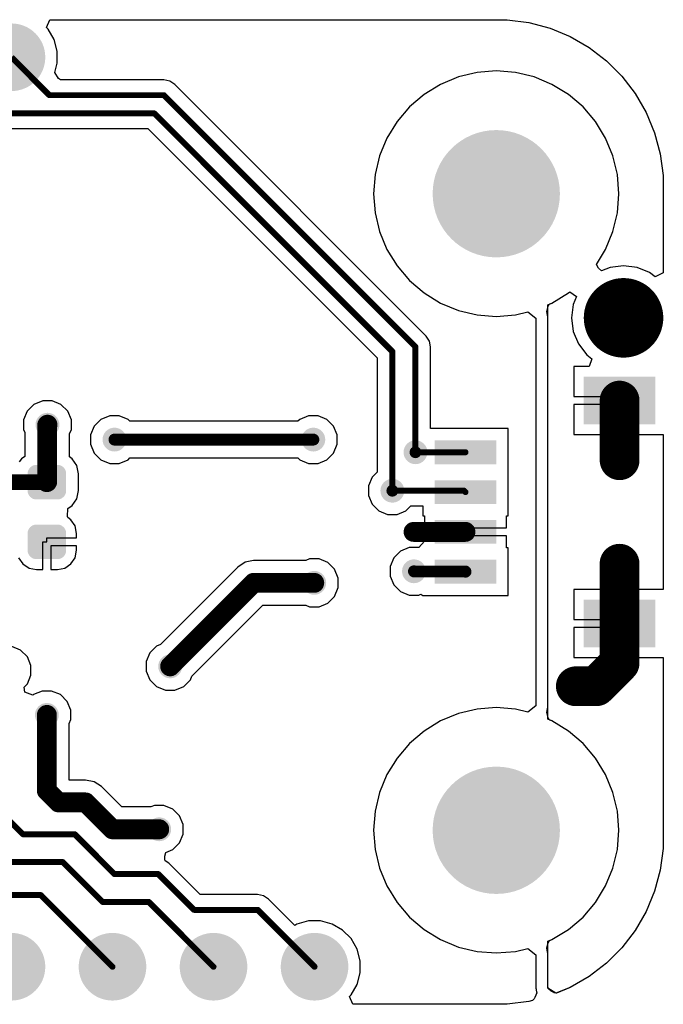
# Model space of a CAD drawing. Header units: inches. Extents: x 0.3 to 40.7, y 0.3 to 25.1.
# Tile 3 of 3: x 24.5 to 40.7, y 0.3 to 25.1. Entities that reach past the tile are written whole.
import ezdxf

# ---------------------------------------------------------------- set-up
doc = ezdxf.new("R2010")
doc.units = ezdxf.units.IN
for name, color, linetype in [('Pad Holes', 156, 'Continuous'), ('TOP', 1, 'Continuous'), ('Via Holes', 16, 'Continuous')]:
    doc.layers.add(name, color=color, linetype=linetype)

# ---------------------------------------------------------------- blocks, each defined once
blk = doc.blocks.new('CAP_0603_1410')
at = {"layer": 'TOP'}
h = blk.add_hatch(color=1, dxfattribs=at)
edge = h.paths.add_edge_path()
edge.add_arc((-0.537, -0.263), 0.222, 270, 360)
edge.add_line((-0.315, -0.263), (-0.315, 0.263))
edge.add_arc((-0.537, 0.263), 0.222, 0, 90)
edge.add_line((-0.537, 0.485), (-0.963, 0.485))
edge.add_arc((-0.963, 0.263), 0.222, 90, 180)
edge.add_line((-1.185, 0.263), (-1.185, -0.263))
edge.add_arc((-0.963, -0.263), 0.222, 180, 270)
edge.add_line((-0.963, -0.485), (-0.537, -0.485))
h = blk.add_hatch(color=1, dxfattribs=at)
edge = h.paths.add_edge_path()
edge.add_arc((0.537, 0.263), 0.222, 90, 180)
edge.add_line((0.315, 0.263), (0.315, -0.263))
edge.add_arc((0.537, -0.263), 0.222, 180, 270)
edge.add_line((0.537, -0.485), (0.963, -0.485))
edge.add_arc((0.963, -0.263), 0.222, 270, 360)
edge.add_line((1.185, -0.263), (1.185, 0.263))
edge.add_arc((0.963, 0.263), 0.222, 0, 90)
edge.add_line((0.963, 0.485), (0.537, 0.485))
blk = doc.blocks.new('F_____________1___F_________1_1414')
at = {"layer": 'TOP'}
h = blk.add_hatch(color=1, dxfattribs=at)
edge = h.paths.add_edge_path()
edge.add_arc((0, 0), 0.5, 0, 360)
for points, const_width in [([(0.5, 0, 1), (-0.5, 0, 1)], 1), ([(-0.75, 0, 1), (-0.25, 0, 1)], 0.5), ([(0.25, 0, 1), (0.75, 0, 1)], 0.5)]:
    blk.add_lwpolyline(points, format="xyb", close=True, dxfattribs=dict(at, const_width=const_width))
blk = doc.blocks.new('SM04B_SRSS_TB_LF__SN__F_________1_1416')
at = {"layer": 'TOP'}
for points in [[(-3.4, 2.838), (-2.2, 2.838), (-2.2, 1.038), (-3.4, 1.038)], [(2.2, 2.838), (3.4, 2.838), (3.4, 1.038), (2.2, 1.038)], [(-1.8, -1.162), (-1.2, -1.162), (-1.2, -2.712), (-1.8, -2.712)], [(-0.8, -1.162), (-0.2, -1.162), (-0.2, -2.712), (-0.8, -2.712)], [(0.2, -1.162), (0.8, -1.162), (0.8, -2.712), (0.2, -2.712)], [(1.2, -1.162), (1.8, -1.162), (1.8, -2.712), (1.2, -2.712)]]:
    blk.add_hatch(color=1, dxfattribs=at).paths.add_polyline_path(points)
blk = doc.blocks.new('PIN_HEADER_2_54___VERT__1_10POS_1433')
at = {"layer": 'Pad Holes'}
h = blk.add_hatch(color=7, dxfattribs=at)
edge = h.paths.add_edge_path()
edge.add_arc((-11.43, 0), 0.5, 0, 360)
h = blk.add_hatch(color=7, dxfattribs=at)
edge = h.paths.add_edge_path()
edge.add_arc((-8.89, 0), 0.5, 0, 360)
h = blk.add_hatch(color=7, dxfattribs=at)
edge = h.paths.add_edge_path()
edge.add_arc((-6.35, 0), 0.5, 0, 360)
h = blk.add_hatch(color=7, dxfattribs=at)
edge = h.paths.add_edge_path()
edge.add_arc((-3.81, 0), 0.5, 0, 360)
h = blk.add_hatch(color=7, dxfattribs=at)
edge = h.paths.add_edge_path()
edge.add_arc((-1.27, 0), 0.5, 0, 360)
h = blk.add_hatch(color=7, dxfattribs=at)
edge = h.paths.add_edge_path()
edge.add_arc((1.27, 0), 0.5, 0, 360)
h = blk.add_hatch(color=7, dxfattribs=at)
edge = h.paths.add_edge_path()
edge.add_arc((3.81, 0), 0.5, 0, 360)
h = blk.add_hatch(color=7, dxfattribs=at)
edge = h.paths.add_edge_path()
edge.add_arc((6.35, 0), 0.5, 0, 360)
h = blk.add_hatch(color=7, dxfattribs=at)
edge = h.paths.add_edge_path()
edge.add_arc((8.89, 0), 0.5, 0, 360)
h = blk.add_hatch(color=7, dxfattribs=at)
edge = h.paths.add_edge_path()
edge.add_arc((11.43, 0), 0.5, 0, 360)
at = {"layer": 'TOP'}
h = blk.add_hatch(color=1, dxfattribs=at)
edge = h.paths.add_edge_path()
edge.add_arc((-11.43, 0), 0.85, 0, 360)
h = blk.add_hatch(color=1, dxfattribs=at)
edge = h.paths.add_edge_path()
edge.add_arc((-8.89, 0), 0.85, 0, 360)
h = blk.add_hatch(color=1, dxfattribs=at)
edge = h.paths.add_edge_path()
edge.add_arc((-6.35, 0), 0.85, 0, 360)
h = blk.add_hatch(color=1, dxfattribs=at)
edge = h.paths.add_edge_path()
edge.add_arc((-3.81, 0), 0.85, 0, 360)
h = blk.add_hatch(color=1, dxfattribs=at)
edge = h.paths.add_edge_path()
edge.add_arc((-1.27, 0), 0.85, 0, 360)
h = blk.add_hatch(color=1, dxfattribs=at)
edge = h.paths.add_edge_path()
edge.add_arc((1.27, 0), 0.85, 0, 360)
h = blk.add_hatch(color=1, dxfattribs=at)
edge = h.paths.add_edge_path()
edge.add_arc((3.81, 0), 0.85, 0, 360)
h = blk.add_hatch(color=1, dxfattribs=at)
edge = h.paths.add_edge_path()
edge.add_arc((6.35, 0), 0.85, 0, 360)
h = blk.add_hatch(color=1, dxfattribs=at)
edge = h.paths.add_edge_path()
edge.add_arc((8.89, 0), 0.85, 0, 360)
h = blk.add_hatch(color=1, dxfattribs=at)
edge = h.paths.add_edge_path()
edge.add_arc((11.43, 0), 0.85, 0, 360)
blk = doc.blocks.new('PIN_HEADER_2_54___VERT__1_4POS_F_________1_1434')
at = {"layer": 'Pad Holes'}
h = blk.add_hatch(color=7, dxfattribs=at)
edge = h.paths.add_edge_path()
edge.add_arc((-3.81, 0), 0.5, 0, 360)
h = blk.add_hatch(color=7, dxfattribs=at)
edge = h.paths.add_edge_path()
edge.add_arc((-1.27, 0), 0.5, 0, 360)
h = blk.add_hatch(color=7, dxfattribs=at)
edge = h.paths.add_edge_path()
edge.add_arc((1.27, 0), 0.5, 0, 360)
h = blk.add_hatch(color=7, dxfattribs=at)
edge = h.paths.add_edge_path()
edge.add_arc((3.81, 0), 0.5, 0, 360)
at = {"layer": 'TOP'}
h = blk.add_hatch(color=1, dxfattribs=at)
edge = h.paths.add_edge_path()
edge.add_arc((-3.81, 0), 0.85, 0, 360)
h = blk.add_hatch(color=1, dxfattribs=at)
edge = h.paths.add_edge_path()
edge.add_arc((-1.27, 0), 0.85, 0, 360)
h = blk.add_hatch(color=1, dxfattribs=at)
edge = h.paths.add_edge_path()
edge.add_arc((1.27, 0), 0.85, 0, 360)
h = blk.add_hatch(color=1, dxfattribs=at)
edge = h.paths.add_edge_path()
edge.add_arc((3.81, 0), 0.85, 0, 360)

msp = doc.modelspace()

# ---------------------------------------------------------------- hatches: boundary and pattern name
at = {"layer": 'Pad Holes'}
h = msp.add_hatch(color=7, dxfattribs=at)
edge = h.paths.add_edge_path()
edge.add_arc((36.5, 20.68), 1.6, 0, 360)
h = msp.add_hatch(color=7, dxfattribs=at)
edge = h.paths.add_edge_path()
edge.add_arc((36.5, 4.68), 1.6, 0, 360)
at = {"layer": 'TOP'}
h = msp.add_hatch(color=1, dxfattribs=at)
edge = h.paths.add_edge_path()
edge.add_arc((36.5, 20.68), 1.5, 0, 360)
h = msp.add_hatch(color=1, dxfattribs=at)
edge = h.paths.add_edge_path()
edge.add_arc((25.215, 14.874), 0.3, 0, 360)
h = msp.add_hatch(color=1, dxfattribs=at)
edge = h.paths.add_edge_path()
edge.add_arc((26.9, 14.5), 0.3, 0, 360)
h = msp.add_hatch(color=1, dxfattribs=at)
edge = h.paths.add_edge_path()
edge.add_arc((31.9, 14.5), 0.3, 0, 360)
h = msp.add_hatch(color=1, dxfattribs=at)
edge = h.paths.add_edge_path()
edge.add_arc((34.468, 14.182), 0.3, 0, 360)
h = msp.add_hatch(color=1, dxfattribs=at)
edge = h.paths.add_edge_path()
edge.add_arc((33.887, 13.215), 0.3, 0, 360)
h = msp.add_hatch(color=1, dxfattribs=at)
edge = h.paths.add_edge_path()
edge.add_arc((34.43, 11.19), 0.3, 0, 360)
h = msp.add_hatch(color=1, dxfattribs=at)
edge = h.paths.add_edge_path()
edge.add_arc((31.923, 10.899), 0.3, 0, 360)
h = msp.add_hatch(color=1, dxfattribs=at)
edge = h.paths.add_edge_path()
edge.add_arc((28.3, 8.8), 0.3, 0, 360)
h = msp.add_hatch(color=1, dxfattribs=at)
edge = h.paths.add_edge_path()
edge.add_arc((38.5, 8.3), 0.3, 0, 360)
h = msp.add_hatch(color=1, dxfattribs=at)
edge = h.paths.add_edge_path()
edge.add_arc((25.2, 7.58), 0.3, 0, 360)
h = msp.add_hatch(color=1, dxfattribs=at)
edge = h.paths.add_edge_path()
edge.add_arc((36.5, 4.68), 1.5, 0, 360)
h = msp.add_hatch(color=1, dxfattribs=at)
edge = h.paths.add_edge_path()
edge.add_arc((28.025, 4.705), 0.3, 0, 360)
at = {"layer": 'Via Holes'}
h = msp.add_hatch(color=7, dxfattribs=at)
edge = h.paths.add_edge_path()
edge.add_arc((25.215, 14.874), 0.15, 0, 360)
h = msp.add_hatch(color=7, dxfattribs=at)
edge = h.paths.add_edge_path()
edge.add_arc((26.9, 14.5), 0.15, 0, 360)
h = msp.add_hatch(color=7, dxfattribs=at)
edge = h.paths.add_edge_path()
edge.add_arc((31.9, 14.5), 0.15, 0, 360)
h = msp.add_hatch(color=7, dxfattribs=at)
edge = h.paths.add_edge_path()
edge.add_arc((34.468, 14.182), 0.15, 0, 360)
h = msp.add_hatch(color=7, dxfattribs=at)
edge = h.paths.add_edge_path()
edge.add_arc((33.887, 13.215), 0.15, 0, 360)
h = msp.add_hatch(color=7, dxfattribs=at)
edge = h.paths.add_edge_path()
edge.add_arc((34.43, 11.19), 0.15, 0, 360)
h = msp.add_hatch(color=7, dxfattribs=at)
edge = h.paths.add_edge_path()
edge.add_arc((31.923, 10.899), 0.15, 0, 360)
h = msp.add_hatch(color=7, dxfattribs=at)
edge = h.paths.add_edge_path()
edge.add_arc((28.3, 8.8), 0.15, 0, 360)
h = msp.add_hatch(color=7, dxfattribs=at)
edge = h.paths.add_edge_path()
edge.add_arc((38.5, 8.3), 0.15, 0, 360)
h = msp.add_hatch(color=7, dxfattribs=at)
edge = h.paths.add_edge_path()
edge.add_arc((25.2, 7.58), 0.15, 0, 360)
h = msp.add_hatch(color=7, dxfattribs=at)
edge = h.paths.add_edge_path()
edge.add_arc((28.025, 4.705), 0.15, 0, 360)

# ---------------------------------------------------------------- linework, layer by layer
at = {"layer": 'TOP'}
for p, q in [((25.192, 24.854), (25.275, 25.054)), ((25.275, 25.054), (36.5, 25.054)), ((36.5, 25.054), (36.775, 25.054)), ((36.775, 25.054), (37.32, 24.982)), ((25.23, 24.816), (25.192, 24.854)), ((25.382, 24.554), (25.23, 24.816)), ((37.32, 24.982), (37.851, 24.84)), ((37.851, 24.84), (38.359, 24.63)), ((25.46, 24.261), (25.382, 24.554)), ((38.359, 24.63), (38.835, 24.355)), ((25.46, 23.959), (25.46, 24.261)), ((38.835, 24.355), (39.271, 24.02)), ((39.271, 24.02), (39.66, 23.631)), ((25.399, 23.73), (25.46, 23.959)), ((36.5, 23.765), (36.018, 23.727)), ((36.983, 23.727), (36.5, 23.765)), ((25.495, 23.575), (25.399, 23.73)), ((25.539, 23.539), (25.495, 23.575)), ((28.143, 23.539), (25.539, 23.539)), ((28.29, 23.51), (28.143, 23.539)), ((35.547, 23.614), (35.1, 23.428)), ((36.018, 23.727), (35.547, 23.614)), ((37.453, 23.614), (36.983, 23.727)), ((37.9, 23.428), (37.453, 23.614)), ((39.66, 23.631), (39.995, 23.195)), ((28.414, 23.427), (28.29, 23.51)), ((34.738, 17.102), (28.414, 23.427)), ((35.1, 23.428), (34.687, 23.175)), ((38.313, 23.175), (37.9, 23.428)), ((34.687, 23.175), (34.319, 22.861)), ((38.681, 22.861), (38.313, 23.175)), ((39.995, 23.195), (40.27, 22.719)), ((34.319, 22.861), (34.005, 22.493)), ((38.995, 22.493), (38.681, 22.861)), ((40.27, 22.719), (40.48, 22.211)), ((23.18, 22.318), (27.742, 22.318)), ((27.742, 22.318), (33.505, 16.554)), ((34.005, 22.493), (33.752, 22.08)), ((39.248, 22.08), (38.995, 22.493)), ((33.752, 22.08), (33.566, 21.633)), ((39.434, 21.633), (39.248, 22.08)), ((40.48, 22.211), (40.622, 21.68)), ((33.566, 21.633), (33.454, 21.163)), ((39.547, 21.163), (39.434, 21.633)), ((40.622, 21.68), (40.694, 21.135)), ((33.454, 21.163), (33.416, 20.68)), ((39.585, 20.68), (39.547, 21.163)), ((40.694, 21.135), (40.694, 20.86)), ((40.694, 20.86), (40.694, 18.688)), ((33.416, 20.68), (33.454, 20.197)), ((39.547, 20.197), (39.585, 20.68)), ((33.454, 20.197), (33.566, 19.727)), ((39.434, 19.727), (39.547, 20.197)), ((33.566, 19.727), (33.752, 19.28)), ((39.248, 19.28), (39.434, 19.727)), ((33.752, 19.28), (34.005, 18.867)), ((39.016, 18.9), (39.248, 19.28)), ((34.005, 18.867), (34.319, 18.499)), ((39.068, 18.806), (39.016, 18.9)), ((39.361, 18.827), (39.148, 18.738)), ((39.7, 18.871), (39.361, 18.827)), ((40.039, 18.827), (39.7, 18.871)), ((40.356, 18.696), (40.039, 18.827)), ((39.148, 18.738), (39.068, 18.806)), ((40.494, 18.589), (40.356, 18.696)), ((40.694, 18.688), (40.494, 18.589)), ((34.319, 18.499), (34.687, 18.185)), ((34.687, 18.185), (35.1, 17.932)), ((37.9, 17.932), (38.313, 18.185)), ((37.9, 17.932), (38.313, 18.185)), ((38.313, 18.185), (38.347, 18.214)), ((38.313, 18.185), (38.347, 18.214)), ((38.347, 18.214), (38.514, 18.093)), ((38.347, 18.214), (38.514, 18.093)), ((38.514, 18.093), (38.433, 17.899)), ((38.514, 18.093), (38.433, 17.899)), ((35.1, 17.932), (35.547, 17.746)), ((37.767, 17.723), (37.803, 17.85)), ((37.8, 17.89), (37.9, 17.932)), ((37.8, 7.47), (37.8, 17.89)), ((37.803, 17.85), (37.831, 17.896)), ((37.831, 17.896), (37.846, 17.909)), ((37.846, 17.909), (37.9, 17.932)), ((38.433, 17.899), (38.389, 17.56)), ((38.433, 17.899), (38.389, 17.56)), ((35.547, 17.746), (36.018, 17.633)), ((36.018, 17.633), (36.5, 17.596)), ((36.5, 17.596), (36.983, 17.633)), ((36.983, 17.633), (37.294, 17.708)), ((37.294, 17.708), (37.494, 17.551)), ((37.777, 17.668), (37.767, 17.723)), ((37.785, 17.627), (37.777, 17.668)), ((37.798, 17.587), (37.785, 17.627)), ((37.796, 17.568), (37.798, 17.587)), ((37.494, 17.551), (37.494, 7.809)), ((37.8, 17.551), (37.796, 17.568)), ((37.8, 7.809), (37.8, 17.551)), ((38.389, 17.56), (38.433, 17.221)), ((38.389, 17.56), (38.433, 17.221)), ((34.821, 16.978), (34.738, 17.102)), ((38.433, 17.221), (38.564, 16.904)), ((38.433, 17.221), (38.564, 16.904)), ((34.85, 16.832), (34.821, 16.978)), ((34.85, 14.78), (34.85, 16.832)), ((38.564, 16.904), (38.773, 16.633)), ((38.564, 16.904), (38.773, 16.633)), ((38.773, 16.633), (38.902, 16.534)), ((38.773, 16.633), (38.902, 16.534)), ((33.505, 16.554), (33.505, 13.682)), ((38.834, 16.334), (38.447, 16.334)), ((38.447, 16.334), (38.447, 15.58)), ((38.834, 16.334), (38.447, 16.334)), ((38.447, 16.334), (38.447, 15.58)), ((38.902, 16.534), (38.834, 16.334)), ((38.902, 16.534), (38.834, 16.334)), ((24.875, 15.383), (24.706, 15.214)), ((25.096, 15.474), (24.875, 15.383)), ((25.334, 15.474), (25.096, 15.474)), ((25.555, 15.383), (25.334, 15.474)), ((25.724, 15.214), (25.555, 15.383)), ((38.447, 15.58), (39.601, 15.58)), ((38.447, 15.58), (39.601, 15.58)), ((39.501, 15.38), (38.447, 15.38)), ((38.447, 15.38), (38.447, 14.626)), ((39.501, 15.38), (38.447, 15.38)), ((38.447, 15.38), (38.447, 14.626)), ((39.501, 14.626), (39.501, 15.38)), ((39.501, 14.626), (39.501, 15.38)), ((39.601, 15.58), (39.601, 15.48)), ((39.601, 15.58), (39.601, 15.48)), ((39.601, 15.48), (39.701, 15.48)), ((39.601, 15.48), (39.701, 15.48)), ((39.701, 15.48), (39.701, 14.626)), ((39.701, 15.48), (39.701, 14.626)), ((24.706, 15.214), (24.615, 14.993)), ((25.815, 14.993), (25.724, 15.214)), ((26.781, 15.1), (26.56, 15.009)), ((27.019, 15.1), (26.781, 15.1)), ((27.24, 15.009), (27.019, 15.1)), ((31.781, 15.1), (31.56, 15.009)), ((32.019, 15.1), (31.781, 15.1)), ((32.24, 15.009), (32.019, 15.1)), ((24.615, 14.993), (24.615, 14.755)), ((25.815, 14.755), (25.815, 14.993)), ((26.56, 15.009), (26.391, 14.84)), ((27.29, 14.959), (27.24, 15.009)), ((31.51, 14.959), (27.29, 14.959)), ((31.56, 15.009), (31.51, 14.959)), ((32.409, 14.84), (32.24, 15.009)), ((24.615, 14.755), (24.647, 14.678)), ((24.647, 14.678), (24.647, 14.077)), ((25.768, 14.642), (25.815, 14.755)), ((25.768, 14.067), (25.768, 14.642)), ((26.391, 14.84), (26.3, 14.619)), ((26.3, 14.619), (26.3, 14.381)), ((32.5, 14.619), (32.409, 14.84)), ((32.5, 14.381), (32.5, 14.619)), ((36.801, 14.78), (34.85, 14.78)), ((36.801, 13.58), (36.801, 14.78)), ((38.447, 14.626), (39.501, 14.626)), ((38.447, 14.626), (39.501, 14.626)), ((39.701, 14.626), (40.694, 14.626)), ((39.701, 14.626), (40.694, 14.626)), ((40.694, 14.626), (40.694, 10.734)), ((40.694, 14.626), (40.694, 10.734)), ((26.3, 14.381), (26.391, 14.16)), ((32.409, 14.16), (32.5, 14.381)), ((26.391, 14.16), (26.56, 13.991)), ((32.24, 13.991), (32.409, 14.16)), ((24.561, 14.019), (24.507, 13.94)), ((24.647, 14.077), (24.561, 14.019)), ((25.839, 14.019), (25.768, 14.067)), ((25.955, 13.847), (25.839, 14.019)), ((26.56, 13.991), (26.781, 13.9)), ((26.781, 13.9), (27.019, 13.9)), ((27.019, 13.9), (27.24, 13.991)), ((27.24, 13.991), (27.29, 14.041)), ((27.29, 14.041), (31.51, 14.041)), ((31.51, 14.041), (31.56, 13.991)), ((31.56, 13.991), (31.781, 13.9)), ((31.781, 13.9), (32.019, 13.9)), ((32.019, 13.9), (32.24, 13.991)), ((25.995, 13.643), (25.955, 13.847)), ((25.995, 13.217), (25.995, 13.643)), ((33.505, 13.682), (33.379, 13.555)), ((33.379, 13.555), (33.287, 13.335)), ((36.801, 12.58), (36.801, 13.58)), ((25.955, 13.013), (25.995, 13.217)), ((33.287, 13.335), (33.287, 13.096)), ((25.839, 12.841), (25.955, 13.013)), ((33.287, 13.096), (33.379, 12.876)), ((33.379, 12.876), (33.547, 12.707)), ((25.717, 12.565), (25.726, 12.765)), ((25.726, 12.765), (25.839, 12.841)), ((33.547, 12.707), (33.768, 12.615)), ((34.007, 12.615), (34.227, 12.707)), ((34.227, 12.707), (34.354, 12.833)), ((34.354, 12.833), (34.651, 12.833)), ((34.651, 12.833), (34.651, 12.58)), ((25.724, 12.541), (25.717, 12.565)), ((25.806, 12.486), (25.724, 12.541)), ((25.911, 12.329), (25.806, 12.486)), ((33.768, 12.615), (34.007, 12.615)), ((34.651, 12.58), (34.697, 12.58)), ((34.697, 12.58), (34.697, 12.28)), ((36.755, 12.28), (36.755, 12.58)), ((36.755, 12.58), (36.801, 12.58)), ((25.948, 12.143), (25.911, 12.329)), ((25.948, 12.03), (25.948, 12.143)), ((34.697, 12.28), (35.726, 12.28)), ((35.726, 12.28), (36.755, 12.28)), ((25.1, 11.232), (25.1, 11.93)), ((25.1, 11.93), (25.2, 11.93)), ((25.2, 11.93), (25.2, 12.03)), ((25.2, 12.03), (25.948, 12.03)), ((34.697, 11.945), (34.549, 11.79)), ((35.726, 12.08), (34.697, 12.08)), ((34.697, 12.08), (34.697, 11.945)), ((36.755, 12.08), (35.726, 12.08)), ((36.755, 11.78), (36.755, 12.08)), ((25.948, 11.83), (25.3, 11.83)), ((25.3, 11.83), (25.3, 11.232)), ((25.911, 11.531), (25.948, 11.717)), ((25.948, 11.717), (25.948, 11.83)), ((34.09, 11.698), (33.921, 11.529)), ((34.31, 11.79), (34.09, 11.698)), ((34.549, 11.79), (34.31, 11.79)), ((36.801, 11.78), (36.755, 11.78)), ((36.801, 10.58), (36.801, 11.78)), ((24.489, 11.531), (24.594, 11.374)), ((25.806, 11.374), (25.911, 11.531)), ((30.185, 11.417), (30.003, 11.296)), ((30.399, 11.46), (30.185, 11.417)), ((31.709, 11.46), (30.399, 11.46)), ((31.804, 11.499), (31.709, 11.46)), ((32.043, 11.499), (31.804, 11.499)), ((32.263, 11.408), (32.043, 11.499)), ((32.432, 11.239), (32.263, 11.408)), ((33.921, 11.529), (33.83, 11.309)), ((24.594, 11.374), (24.751, 11.269)), ((24.751, 11.269), (24.937, 11.232)), ((24.937, 11.232), (25.1, 11.232)), ((25.3, 11.232), (25.463, 11.232)), ((25.463, 11.232), (25.649, 11.269)), ((25.649, 11.269), (25.806, 11.374)), ((30.003, 11.296), (28.055, 9.348)), ((32.523, 11.019), (32.432, 11.239)), ((33.83, 11.309), (33.83, 11.07)), ((32.523, 10.78), (32.523, 11.019)), ((33.83, 11.07), (33.921, 10.85)), ((32.432, 10.56), (32.523, 10.78)), ((33.921, 10.85), (34.09, 10.681)), ((34.09, 10.681), (34.31, 10.59)), ((39.501, 10.734), (38.447, 10.734)), ((38.447, 10.734), (38.447, 9.98)), ((39.501, 10.734), (38.447, 10.734)), ((38.447, 10.734), (38.447, 9.98)), ((39.501, 9.98), (39.501, 10.734)), ((39.501, 9.98), (39.501, 10.734)), ((40.694, 10.734), (39.701, 10.734)), ((39.701, 10.734), (39.701, 9.88)), ((40.694, 10.734), (39.701, 10.734)), ((39.701, 10.734), (39.701, 9.88)), ((32.263, 10.391), (32.432, 10.56)), ((34.31, 10.59), (34.549, 10.59)), ((34.549, 10.59), (34.603, 10.612)), ((34.603, 10.612), (34.651, 10.58)), ((34.651, 10.58), (34.651, 10.58)), ((34.651, 10.58), (36.801, 10.58)), ((28.848, 8.555), (30.632, 10.339)), ((30.632, 10.339), (31.709, 10.339)), ((31.709, 10.339), (31.804, 10.299)), ((31.804, 10.299), (32.043, 10.299)), ((32.043, 10.299), (32.263, 10.391)), ((38.447, 9.98), (39.501, 9.98)), ((38.447, 9.98), (39.501, 9.98)), ((39.501, 9.78), (38.447, 9.78)), ((38.447, 9.78), (38.447, 9.026)), ((39.501, 9.78), (38.447, 9.78)), ((38.447, 9.78), (38.447, 9.026)), ((39.501, 9.026), (39.501, 9.78)), ((39.501, 9.026), (39.501, 9.78)), ((39.701, 9.88), (39.701, 9.026)), ((39.701, 9.88), (39.701, 9.026)), ((24.54, 9.209), (24.319, 9.3)), ((24.709, 9.04), (24.54, 9.209)), ((27.96, 9.309), (27.791, 9.14)), ((28.055, 9.348), (27.96, 9.309)), ((24.8, 8.819), (24.709, 9.04)), ((27.791, 9.14), (27.7, 8.919)), ((27.7, 8.919), (27.7, 8.681)), ((38.447, 9.026), (39.501, 9.026)), ((38.447, 9.026), (39.501, 9.026)), ((39.701, 9.026), (40.694, 9.026)), ((39.701, 9.026), (40.694, 9.026)), ((40.694, 9.026), (40.694, 4.5)), ((40.694, 9.026), (40.694, 4.5)), ((24.8, 8.581), (24.8, 8.819)), ((27.7, 8.681), (27.791, 8.46)), ((24.709, 8.36), (24.8, 8.581)), ((27.791, 8.46), (27.96, 8.291)), ((28.64, 8.291), (28.809, 8.46)), ((28.809, 8.46), (28.848, 8.555)), ((24.627, 8.278), (24.709, 8.36)), ((24.643, 8.154), (24.627, 8.278)), ((25.081, 8.18), (24.86, 8.089)), ((25.319, 8.18), (25.081, 8.18)), ((25.54, 8.089), (25.319, 8.18)), ((27.96, 8.291), (28.181, 8.2)), ((28.181, 8.2), (28.419, 8.2)), ((28.419, 8.2), (28.64, 8.291)), ((24.85, 8.079), (24.643, 8.154)), ((24.86, 8.089), (24.85, 8.079)), ((25.709, 7.92), (25.54, 8.089)), ((25.8, 7.699), (25.709, 7.92)), ((25.8, 7.461), (25.8, 7.699)), ((36.018, 7.727), (35.547, 7.614)), ((36.5, 7.765), (36.018, 7.727)), ((36.983, 7.727), (36.5, 7.765)), ((37.294, 7.652), (36.983, 7.727)), ((37.494, 7.809), (37.294, 7.652)), ((37.767, 7.637), (37.777, 7.692)), ((37.777, 7.692), (37.785, 7.734)), ((37.785, 7.734), (37.798, 7.773)), ((37.796, 7.792), (37.8, 7.809)), ((37.798, 7.773), (37.796, 7.792)), ((25.761, 7.366), (25.8, 7.461)), ((35.1, 7.428), (34.687, 7.175)), ((35.547, 7.614), (35.1, 7.428)), ((37.803, 7.51), (37.767, 7.637)), ((37.9, 7.428), (37.8, 7.47)), ((37.831, 7.464), (37.803, 7.51)), ((37.846, 7.451), (37.831, 7.464)), ((37.9, 7.428), (37.846, 7.451)), ((38.313, 7.175), (37.9, 7.428)), ((38.313, 7.175), (37.9, 7.428)), ((25.761, 5.941), (25.761, 7.366)), ((34.687, 7.175), (34.319, 6.861)), ((38.681, 6.861), (38.313, 7.175)), ((38.681, 6.861), (38.313, 7.175)), ((34.319, 6.861), (34.005, 6.493)), ((38.995, 6.493), (38.681, 6.861)), ((38.995, 6.493), (38.681, 6.861)), ((34.005, 6.493), (33.752, 6.08)), ((39.248, 6.08), (38.995, 6.493)), ((39.248, 6.08), (38.995, 6.493)), ((26.175, 5.941), (25.761, 5.941)), ((26.39, 5.898), (26.175, 5.941)), ((33.752, 6.08), (33.566, 5.633)), ((39.434, 5.633), (39.248, 6.08)), ((39.434, 5.633), (39.248, 6.08)), ((26.572, 5.777), (26.39, 5.898)), ((27.082, 5.266), (26.572, 5.777)), ((33.566, 5.633), (33.454, 5.163)), ((39.547, 5.163), (39.434, 5.633)), ((39.547, 5.163), (39.434, 5.633)), ((27.811, 5.266), (27.082, 5.266)), ((27.906, 5.305), (27.811, 5.266)), ((28.144, 5.305), (27.906, 5.305)), ((28.365, 5.214), (28.144, 5.305)), ((28.534, 5.045), (28.365, 5.214)), ((28.625, 4.824), (28.534, 5.045)), ((33.454, 5.163), (33.416, 4.68)), ((39.585, 4.68), (39.547, 5.163)), ((39.585, 4.68), (39.547, 5.163)), ((28.625, 4.586), (28.625, 4.824)), ((28.534, 4.365), (28.625, 4.586)), ((33.416, 4.68), (33.454, 4.197)), ((39.547, 4.197), (39.585, 4.68)), ((39.547, 4.197), (39.585, 4.68)), ((40.694, 4.5), (40.694, 4.225)), ((40.694, 4.5), (40.694, 4.225)), ((28.365, 4.196), (28.534, 4.365)), ((40.694, 4.225), (40.622, 3.68)), ((40.694, 4.225), (40.622, 3.68)), ((28.167, 3.95), (28.169, 4.029)), ((28.169, 4.029), (28.192, 4.125)), ((28.192, 4.125), (28.365, 4.196)), ((33.454, 4.197), (33.566, 3.727)), ((39.434, 3.727), (39.547, 4.197)), ((39.434, 3.727), (39.547, 4.197)), ((28.172, 3.916), (28.167, 3.95)), ((28.27, 3.85), (28.172, 3.916)), ((29.058, 3.062), (28.27, 3.85)), ((33.566, 3.727), (33.752, 3.28)), ((39.248, 3.28), (39.434, 3.727)), ((39.248, 3.28), (39.434, 3.727)), ((40.622, 3.68), (40.48, 3.149)), ((40.622, 3.68), (40.48, 3.149)), ((33.752, 3.28), (34.005, 2.867)), ((38.995, 2.867), (39.248, 3.28)), ((38.995, 2.867), (39.248, 3.28)), ((30.5, 3.062), (29.058, 3.062)), ((30.646, 3.033), (30.5, 3.062)), ((30.77, 2.95), (30.646, 3.033)), ((40.48, 3.149), (40.27, 2.641)), ((40.48, 3.149), (40.27, 2.641)), ((31.431, 2.29), (30.77, 2.95)), ((34.005, 2.867), (34.319, 2.499)), ((38.681, 2.499), (38.995, 2.867)), ((38.681, 2.499), (38.995, 2.867)), ((34.319, 2.499), (34.687, 2.185)), ((38.313, 2.185), (38.681, 2.499)), ((38.313, 2.185), (38.681, 2.499)), ((40.27, 2.641), (39.995, 2.165)), ((40.27, 2.641), (39.995, 2.165)), ((31.486, 2.322), (31.431, 2.29)), ((31.779, 2.4), (31.486, 2.322)), ((32.081, 2.4), (31.779, 2.4)), ((32.374, 2.322), (32.081, 2.4)), ((32.636, 2.17), (32.374, 2.322)), ((32.85, 1.956), (32.636, 2.17)), ((34.687, 2.185), (35.1, 1.932)), ((37.9, 1.932), (38.313, 2.185)), ((37.9, 1.932), (38.313, 2.185)), ((39.995, 2.165), (39.66, 1.729)), ((39.995, 2.165), (39.66, 1.729)), ((33.002, 1.694), (32.85, 1.956)), ((35.1, 1.932), (35.547, 1.746)), ((35.547, 1.746), (36.018, 1.633)), ((37.767, 1.723), (37.803, 1.85)), ((37.8, 1.89), (37.9, 1.932)), ((37.8, 0.715), (37.8, 1.89)), ((37.803, 1.85), (37.831, 1.896)), ((37.831, 1.896), (37.846, 1.909)), ((37.846, 1.909), (37.9, 1.932)), ((33.08, 1.401), (33.002, 1.694)), ((36.018, 1.633), (36.5, 1.596)), ((36.5, 1.596), (36.983, 1.633)), ((36.983, 1.633), (37.294, 1.708)), ((37.294, 1.708), (37.494, 1.551)), ((37.494, 1.551), (37.494, 0.715)), ((37.777, 1.668), (37.767, 1.723)), ((37.785, 1.627), (37.777, 1.668)), ((37.798, 1.587), (37.785, 1.627)), ((37.796, 1.568), (37.798, 1.587)), ((37.8, 1.551), (37.796, 1.568)), ((37.8, 0.724), (37.8, 1.551)), ((39.66, 1.729), (39.271, 1.34)), ((39.66, 1.729), (39.271, 1.34)), ((33.08, 1.099), (33.08, 1.401)), ((39.271, 1.34), (38.835, 1.005)), ((39.271, 1.34), (38.835, 1.005)), ((33.002, 0.806), (33.08, 1.099)), ((38.835, 1.005), (38.359, 0.73)), ((38.835, 1.005), (38.359, 0.73)), ((32.85, 0.544), (33.002, 0.806)), ((32.812, 0.506), (32.85, 0.544)), ((32.895, 0.306), (32.812, 0.506)), ((37.517, 0.598), (37.469, 0.473)), ((37.494, 0.715), (37.5, 0.686)), ((37.5, 0.686), (37.5, 0.656)), ((37.5, 0.656), (37.508, 0.635)), ((37.508, 0.635), (37.514, 0.617)), ((37.514, 0.617), (37.517, 0.598)), ((37.802, 0.72), (37.8, 0.724)), ((38, 0.582), (37.8, 0.715)), ((37.803, 0.717), (37.802, 0.72)), ((37.815, 0.695), (37.803, 0.717)), ((37.879, 0.64), (37.815, 0.695)), ((37.947, 0.602), (37.879, 0.64)), ((37.959, 0.597), (37.947, 0.602)), ((37.98, 0.591), (37.959, 0.597)), ((38.016, 0.588), (37.98, 0.591)), ((38.359, 0.73), (38, 0.582)), ((38.359, 0.73), (38.016, 0.588)), ((36.5, 0.306), (32.895, 0.306)), ((36.775, 0.306), (36.5, 0.306)), ((37.32, 0.378), (36.775, 0.306)), ((37.407, 0.401), (37.32, 0.378)), ((37.451, 0.447), (37.407, 0.401)), ((37.469, 0.473), (37.451, 0.447))]:
    msp.add_line(p, q, dxfattribs=at)
for points, const_width in [([(24.31, 24.11), (25.263, 23.157)], 0.15), ([(25.263, 23.157), (28.143, 23.157)], 0.15), ([(28.143, 23.157), (34.468, 16.832)], 0.15), ([(23.18, 22.7), (27.9, 22.7)], 0.15), ([(27.9, 22.7), (33.887, 16.713)], 0.15), ([(34.468, 14.182), (34.468, 16.832)], 0.15), ([(33.887, 13.215), (33.887, 16.713)], 0.15), ([(39.601, 13.981), (39.601, 15.48)], 1), ([(25.208, 14.866), (25.215, 14.874)], 0.5), ([(25.208, 13.438), (25.208, 14.866)], 0.5), ([(26.9, 14.5), (31.9, 14.5)], 0.3), ([(34.468, 14.182), (35.724, 14.182)], 0.15), ([(35.724, 14.182), (35.726, 14.18)], 0.15), ([(24.124, 13.43), (24.965, 13.43)], 0.4), ([(24.965, 13.43), (25.2, 13.43)], 0.4), ([(25.2, 13.43), (25.208, 13.438)], 0.5), ([(33.887, 13.215), (35.69, 13.215)], 0.15), ([(35.69, 13.215), (35.726, 13.18)], 0.15), ([(34.42, 12.18), (35.726, 12.18)], 0.5), ([(39.6, 9.881), (39.6, 11.38)], 1), ([(28.3, 8.8), (30.399, 10.899)], 0.5), ([(30.399, 10.899), (31.923, 10.899)], 0.5), ([(34.43, 11.19), (34.435, 11.185)], 0.3), ([(34.435, 11.185), (35.721, 11.185)], 0.3), ([(35.721, 11.185), (35.726, 11.18)], 0.3), ([(39.601, 8.886), (39.601, 9.88)], 1), ([(39.6, 9.881), (39.601, 9.88)], 0.5), ([(39.015, 8.3), (39.601, 8.886)], 1), ([(38.5, 8.3), (39.015, 8.3)], 1), ([(25.2, 5.673), (25.2, 7.58)], 0.5), ([(25.2, 5.673), (25.493, 5.38)], 0.5), ([(25.493, 5.38), (26.175, 5.38)], 0.5), ([(26.175, 5.38), (26.85, 4.705)], 0.5), ([(24.2, 4.98), (24.6, 4.58)], 0.15), ([(26.85, 4.705), (28.025, 4.705)], 0.5), ([(24.6, 4.58), (25.9, 4.58)], 0.15), ([(25.9, 4.58), (26.9, 3.58)], 0.15), ([(23.9, 3.88), (25.6, 3.88)], 0.15), ([(25.6, 3.88), (26.6, 2.88)], 0.15), ([(26.9, 3.58), (28, 3.58)], 0.15), ([(28, 3.58), (28.9, 2.68)], 0.15), ([(23.41, 3.05), (25.05, 3.05)], 0.15), ([(25.05, 3.05), (26.85, 1.25)], 0.15), ([(26.6, 2.88), (27.76, 2.88)], 0.15), ([(27.76, 2.88), (29.39, 1.25)], 0.15), ([(28.9, 2.68), (30.5, 2.68)], 0.15), ([(30.5, 2.68), (31.93, 1.25)], 0.15)]:
    msp.add_lwpolyline(points, dxfattribs=dict(at, const_width=const_width))
for points, const_width in [([(25.226, 23.157, 1), (25.301, 23.157, 1)], 0.075), ([(25.226, 23.157, 1), (25.301, 23.157, 1)], 0.075), ([(28.106, 23.157, 1), (28.181, 23.157, 1)], 0.075), ([(28.106, 23.157, 1), (28.181, 23.157, 1)], 0.075), ([(27.862, 22.7, 1), (27.937, 22.7, 1)], 0.075), ([(27.862, 22.7, 1), (27.937, 22.7, 1)], 0.075), ([(34.431, 16.832, 1), (34.506, 16.832, 1)], 0.075), ([(34.431, 16.832, 1), (34.506, 16.832, 1)], 0.075), ([(33.85, 16.713, 1), (33.925, 16.713, 1)], 0.075), ([(33.85, 16.713, 1), (33.925, 16.713, 1)], 0.075), ([(39.351, 15.48, 1), (39.851, 15.48, 1)], 0.5), ([(25.083, 14.866, 1), (25.333, 14.866, 1)], 0.25), ([(25.083, 14.866, 1), (25.333, 14.866, 1)], 0.25), ([(25.09, 14.874, 1), (25.34, 14.874, 1)], 0.25), ([(26.825, 14.5, 1), (26.975, 14.5, 1)], 0.15), ([(31.825, 14.5, 1), (31.975, 14.5, 1)], 0.15), ([(39.351, 13.981, 1), (39.851, 13.981, 1)], 0.5), ([(34.431, 14.182, 1), (34.506, 14.182, 1)], 0.075), ([(34.431, 14.182, 1), (34.506, 14.182, 1)], 0.075), ([(35.687, 14.182, 1), (35.762, 14.182, 1)], 0.075), ([(35.687, 14.182, 1), (35.762, 14.182, 1)], 0.075), ([(35.688, 14.18, 1), (35.763, 14.18, 1)], 0.075), ([(24.865, 13.43, 1), (25.065, 13.43, 1)], 0.2), ([(24.865, 13.43, 1), (25.065, 13.43, 1)], 0.2), ([(25.075, 13.43, 1), (25.325, 13.43, 1)], 0.25), ([(25.083, 13.438, 1), (25.333, 13.438, 1)], 0.25), ([(25.083, 13.438, 1), (25.333, 13.438, 1)], 0.25), ([(25.1, 13.43, 1), (25.3, 13.43, 1)], 0.2), ([(33.85, 13.215, 1), (33.925, 13.215, 1)], 0.075), ([(33.85, 13.215, 1), (33.925, 13.215, 1)], 0.075), ([(35.653, 13.215, 1), (35.728, 13.215, 1)], 0.075), ([(35.653, 13.215, 1), (35.728, 13.215, 1)], 0.075), ([(35.688, 13.18, 1), (35.763, 13.18, 1)], 0.075), ([(34.295, 12.18, 1), (34.545, 12.18, 1)], 0.25), ([(35.601, 12.18, 1), (35.851, 12.18, 1)], 0.25), ([(39.35, 11.38, 1), (39.85, 11.38, 1)], 0.5), ([(30.274, 10.899, 1), (30.524, 10.899, 1)], 0.25), ([(30.274, 10.899, 1), (30.524, 10.899, 1)], 0.25), ([(31.798, 10.899, 1), (32.048, 10.899, 1)], 0.25), ([(34.355, 11.19, 1), (34.505, 11.19, 1)], 0.15), ([(34.36, 11.185, 1), (34.51, 11.185, 1)], 0.15), ([(34.36, 11.185, 1), (34.51, 11.185, 1)], 0.15), ([(35.646, 11.185, 1), (35.796, 11.185, 1)], 0.15), ([(35.646, 11.185, 1), (35.796, 11.185, 1)], 0.15), ([(35.651, 11.18, 1), (35.801, 11.18, 1)], 0.15), ([(39.35, 9.881, 1), (39.85, 9.881, 1)], 0.5), ([(39.351, 9.88, 1), (39.851, 9.88, 1)], 0.5), ([(39.475, 9.881, 1), (39.725, 9.881, 1)], 0.25), ([(39.476, 9.88, 1), (39.726, 9.88, 1)], 0.25), ([(39.351, 8.886, 1), (39.851, 8.886, 1)], 0.5), ([(39.351, 8.886, 1), (39.851, 8.886, 1)], 0.5), ([(28.175, 8.8, 1), (28.425, 8.8, 1)], 0.25), ([(38.25, 8.3, 1), (38.75, 8.3, 1)], 0.5), ([(38.765, 8.3, 1), (39.265, 8.3, 1)], 0.5), ([(38.765, 8.3, 1), (39.265, 8.3, 1)], 0.5), ([(25.075, 7.58, 1), (25.325, 7.58, 1)], 0.25), ([(25.075, 5.673, 1), (25.325, 5.673, 1)], 0.25), ([(25.075, 5.673, 1), (25.325, 5.673, 1)], 0.25), ([(25.368, 5.38, 1), (25.618, 5.38, 1)], 0.25), ([(25.368, 5.38, 1), (25.618, 5.38, 1)], 0.25), ([(26.05, 5.38, 1), (26.3, 5.38, 1)], 0.25), ([(26.05, 5.38, 1), (26.3, 5.38, 1)], 0.25), ([(26.725, 4.705, 1), (26.975, 4.705, 1)], 0.25), ([(26.725, 4.705, 1), (26.975, 4.705, 1)], 0.25), ([(27.9, 4.705, 1), (28.15, 4.705, 1)], 0.25), ([(24.563, 4.58, 1), (24.638, 4.58, 1)], 0.075), ([(24.563, 4.58, 1), (24.638, 4.58, 1)], 0.075), ([(25.863, 4.58, 1), (25.938, 4.58, 1)], 0.075), ([(25.863, 4.58, 1), (25.938, 4.58, 1)], 0.075), ([(25.563, 3.88, 1), (25.638, 3.88, 1)], 0.075), ([(25.563, 3.88, 1), (25.638, 3.88, 1)], 0.075), ([(26.863, 3.58, 1), (26.938, 3.58, 1)], 0.075), ([(26.863, 3.58, 1), (26.938, 3.58, 1)], 0.075), ([(27.963, 3.58, 1), (28.038, 3.58, 1)], 0.075), ([(27.963, 3.58, 1), (28.038, 3.58, 1)], 0.075), ([(25.013, 3.05, 1), (25.088, 3.05, 1)], 0.075), ([(25.013, 3.05, 1), (25.088, 3.05, 1)], 0.075), ([(26.563, 2.88, 1), (26.638, 2.88, 1)], 0.075), ([(26.563, 2.88, 1), (26.638, 2.88, 1)], 0.075), ([(27.723, 2.88, 1), (27.798, 2.88, 1)], 0.075), ([(27.723, 2.88, 1), (27.798, 2.88, 1)], 0.075), ([(28.863, 2.68, 1), (28.938, 2.68, 1)], 0.075), ([(28.863, 2.68, 1), (28.938, 2.68, 1)], 0.075), ([(30.463, 2.68, 1), (30.538, 2.68, 1)], 0.075), ([(30.463, 2.68, 1), (30.538, 2.68, 1)], 0.075), ([(26.813, 1.25, 1), (26.888, 1.25, 1)], 0.075), ([(29.353, 1.25, 1), (29.428, 1.25, 1)], 0.075), ([(31.893, 1.25, 1), (31.968, 1.25, 1)], 0.075)]:
    msp.add_lwpolyline(points, format="xyb", close=True, dxfattribs=dict(at, const_width=const_width))

# ---------------------------------------------------------------- block references
for name, p in [('PIN_HEADER_2_54___VERT__1_4POS_F_________1_1434', (20.5, 24.11)), ('PIN_HEADER_2_54___VERT__1_10POS_1433', (20.5, 1.25))]:
    msp.add_blockref(name, p)
at = {"rotation": 270}
for name, p in [('F_____________1___F_________1_1414', (39.7, 17.56)), ('SM04B_SRSS_TB_LF__SN__F_________1_1416', (37.663, 12.68)), ('CAP_0603_1410', (25.2, 12.68))]:
    msp.add_blockref(name, p, dxfattribs=at)

doc.saveas('drawing.dxf')
